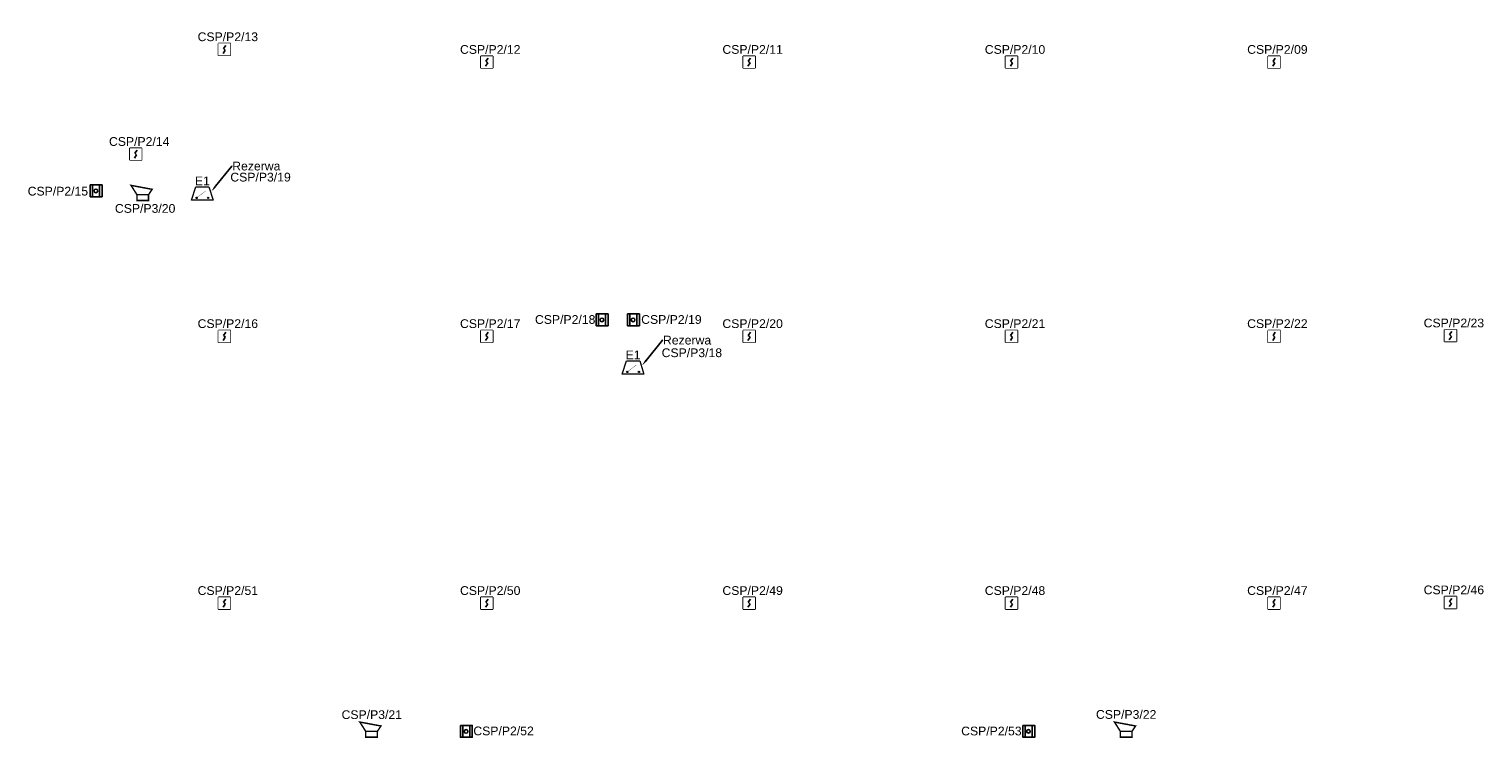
# Model space of a CAD drawing. Header units: millimetres. Extents: x 31144 to 89436, y 19352 to 26645.
# Tile 13 of 16: x 76344 to 79669, y 21390 to 23011. Entities that reach past the tile are written whole.
import ezdxf
from ezdxf import colors
from ezdxf.entities.mleader import LeaderData, LeaderLine
from ezdxf.enums import TextEntityAlignment as Align
from ezdxf.math import Vec2, Vec3

# ---------------------------------------------------------------- set-up
doc = ezdxf.new("R2010")
doc.units = ezdxf.units.MM
doc.header["$MEASUREMENT"] = 0
for name, color, linetype in [('! PT SAP Czujki', 1, 'Continuous'), ('! PT SAP Moduły', 96, 'Continuous'), ('! PT SAP ROP', 1, 'Continuous'), ('! PT SAP Sygnalizatory', 6, 'Continuous'), ('!PT SSP ADRESY', 1, 'Continuous')]:
    doc.layers.add(name, color=color, linetype=linetype)
doc.styles.add('ARIAL', font='arial.ttf')

# ---------------------------------------------------------------- blocks, each defined once
blk = doc.blocks.new('SAP Czujka Optyczna')
blk.add_lwpolyline([(-270, 270), (0, 270), (0, 0), (-270, 0)], close=True)
blk.add_wipeout([(0, 270), (-270, 270), (-270, 0), (0, 0)])
for p, q in [((-162, 41), (-114, 115)), ((-104, 228), (-156, 156)), ((-156, 156), (-135, 135)), ((-114, 115), (-135, 135))]:
    blk.add_line(p, q)
blk = doc.blocks.new('SAP ROP')
blk.add_wipeout([(-270, 270), (-270, 0), (0, 0), (0, 270)])
blk.add_lwpolyline([(-270, 270), (-270, 0), (0, 0), (0, 270)], close=True)
at = {"flags": 128}
blk.add_lwpolyline([(-219, 0), (-219, 270), (-57, 270), (-57, 0), (-219, 0)], dxfattribs=at)
blk.add_circle((-143, 133), 42.1)
blk = doc.blocks.new('SAP Sygnalizator Wew')
at = {"const_width": 33.2}
for points in [[(-401, 347), (82, 257), (0, 133), (-265, 133)], [(-265, 133), (0, 133), (0, 0), (-265, 0)]]:
    blk.add_lwpolyline(points, close=True, dxfattribs=at)
blk = doc.blocks.new('SAP Moduł')
at = {"linetype": 'Continuous', "lineweight": 13}
for p, q in [((-500, 0), (-402, 310)), ((-402, 310), (-98, 310)), ((-98, 310), (0, 0))]:
    blk.add_line(p, q, dxfattribs=at)
blk.add_lwpolyline([(0, 0), (0, 0), (-500, 0)], dxfattribs=at)
at = {"linetype": 'ByBlock', "lineweight": 60, "const_width": 7.1}
blk.add_lwpolyline([(-372, 66), (-170, 214)], dxfattribs=at)
at = {"linetype": 'Continuous', "lineweight": 13}
for centre in [(-382, 54), (-117, 54)]:
    blk.add_circle(centre, 15.1, dxfattribs=at)
at = {"style": 'ARIAL', "flags": 8}
blk.add_attdef('NAZWA', text='', height=200, dxfattribs=at).set_placement((-250, 343), align=Align.CENTER)

msp = doc.modelspace()

# ---------------------------------------------------------------- block references
at = {"layer": '! PT SAP Czujki', "xscale": 0.1, "yscale": 0.1, "zscale": 0.1}
for p in [(76804.4, 22950.8), (77404.4, 22921.8), (78004.4, 22921.8), (78604.4, 22921.8), (79204.4, 22921.8), (76601.7, 22711.4), (76804.4, 22294.7), (77404.4, 22294.7), (78004.4, 22294.7), (78604.4, 22294.7), (79204.4, 22294.7), (79608, 22296.3), (76804.4, 21684.3), (77404.4, 21684.3), (78004.4, 21684.3), (78604.4, 21684.3), (79204.4, 21684.3), (79608, 21685.8)]:
    msp.add_blockref('SAP Czujka Optyczna', p, dxfattribs=at)
at = {"layer": '! PT SAP Moduły', "xscale": 0.1, "yscale": 0.1, "zscale": 0.1}
for p in [(76765.5, 22619.3), (77750.4, 22221.3)]:
    msp.add_blockref('SAP Moduł', p, dxfattribs=at).add_auto_attribs({'NAZWA': 'E1'})
at = {"layer": '! PT SAP ROP', "xscale": 0.1, "yscale": 0.1, "zscale": 0.1}
for p in [(76511.3, 22627.4), (77668.4, 22332.2), (77739.9, 22332.2), (77357.8, 21391.1), (78643.8, 21391.3)]:
    msp.add_blockref('SAP ROP', p, dxfattribs=at)
at = {"layer": '! PT SAP Sygnalizatory', "xscale": 0.1, "yscale": 0.1, "zscale": 0.1}
for p in [(76617.5, 22618.6), (77140.7, 21391.2), (78866.3, 21391.2)]:
    msp.add_blockref('SAP Sygnalizator Wew', p, dxfattribs=at)

# ---------------------------------------------------------------- texts
at = {"layer": '!PT SSP ADRESY', "color": 6, "char_height": 20, "attachment_point": 8, "style": 'ARIAL', "bg_fill": 3, "box_fill_scale": 1, "bg_fill_color": 256, "bg_fill_true_color": 13158600, "bg_fill_transparency": 0}
for s, insert in [('CSP/P3/19', (76873.6, 22661.9)), ('CSP/P3/18', (77859.9, 22260.2))]:
    msp.add_mtext(s, dxfattribs=dict(at, insert=insert))

# ---------------------------------------------------------------- next in the draw order: texts
at = {"layer": '!PT SSP ADRESY', "char_height": 20, "attachment_point": 8, "style": 'ARIAL', "bg_fill": 3, "box_fill_scale": 1, "bg_fill_color": 256, "bg_fill_true_color": 13158600, "bg_fill_transparency": 0}
for s, insert in [('CSP/P2/13', (76798.8, 22982.9)), ('CSP/P2/12', (77398.8, 22953.9)), ('CSP/P2/11', (77998.8, 22953.9)), ('CSP/P2/10', (78598.8, 22953.9)), ('CSP/P2/09', (79198.8, 22953.9)), ('CSP/P2/14', (76596.1, 22743.4)), ('CSP/P2/15', (76410.2, 22629.8)), ('CSP/P2/16', (76798.8, 22326.8)), ('CSP/P2/17', (77398.8, 22326.8)), ('CSP/P2/18', (77570.2, 22336.3)), ('CSP/P2/19', (77813.1, 22336.3)), ('CSP/P2/20', (77998.8, 22326.8)), ('CSP/P2/21', (78598.8, 22326.8)), ('CSP/P2/22', (79198.8, 22326.8)), ('CSP/P2/23', (79602.4, 22328.3)), ('CSP/P2/51', (76798.8, 21716.3)), ('CSP/P2/50', (77398.8, 21716.3)), ('CSP/P2/49', (77998.8, 21716.3)), ('CSP/P2/48', (78598.8, 21716.3)), ('CSP/P2/47', (79198.8, 21716.3)), ('CSP/P2/46', (79602.4, 21717.9)), ('CSP/P2/52', (77429.3, 21395.3)), ('CSP/P2/53', (78544.8, 21395.1))]:
    msp.add_mtext(s, dxfattribs=dict(at, insert=insert))
at = {"layer": '!PT SSP ADRESY', "color": 6, "char_height": 20, "attachment_point": 8, "style": 'ARIAL', "bg_fill": 3, "box_fill_scale": 1, "bg_fill_color": 256, "bg_fill_true_color": 13158600, "bg_fill_transparency": 0}
for s, insert in [('CSP/P3/20', (76609.7, 22590.3)), ('CSP/P3/21', (77128, 21432.5)), ('CSP/P3/22', (78853, 21433))]:
    msp.add_mtext(s, dxfattribs=dict(at, insert=insert))

# ---------------------------------------------------------------- next in the draw order: leaders
ml = msp.add_multileader_mtext('Standard')
ml.set_content('Rezerwa', color=256, style='ARIAL')
ml.set_leader_properties()
ml.build(insert=Vec2(0, 0))
ml.multileader.update_dxf_attribs({"dogleg_length": 0.8, "arrow_head_size": 15})
ctx = ml.context
ctx.base_point, ctx.char_height, ctx.arrow_head_size, ctx.landing_gap_size, ctx.plane_origin = Vec3(76808.6, 22697.3), 20, 15, 0.2, Vec3(72769, 22497.5)
notes = []
notes.append((ctx, [(0, (1, 1, 0), (76807.8, 22697.3), (1, 0), 0.8, [(0, [(76761.2, 22639.5), (76807.8, 22697.3), (76807.8, 22697.3)], 0, [])])]))
ctx.mtext.insert, ctx.mtext.width = Vec3(76808.8, 22707.5), 348.911
ml = msp.add_multileader_mtext('Standard')
ml.set_content('Rezerwa', color=256, style='ARIAL')
ml.set_leader_properties()
ml.build(insert=Vec2(0, 0))
ml.multileader.update_dxf_attribs({"dogleg_length": 0.8, "arrow_head_size": 15})
ctx = ml.context
ctx.base_point, ctx.char_height, ctx.arrow_head_size, ctx.landing_gap_size, ctx.plane_origin = Vec3(77793.6, 22299.3), 20, 15, 0.2, Vec3(73753.9, 22099.4)
notes.append((ctx, [(0, (1, 1, 0), (77792.8, 22299.3), (1, 0), 0.8, [(0, [(77746.1, 22241.5), (77792.8, 22299.3), (77792.8, 22299.3)], 0, [])])]))
ctx.mtext.insert, ctx.mtext.width = Vec3(77793.8, 22309.4), 348.911
for ctx, leaders in notes:
    for number, flags, end, landing, length, lines in leaders:
        leader = LeaderData()
        leader.index, (leader.has_last_leader_line, leader.has_dogleg_vector, leader.attachment_direction) = number, flags
        leader.last_leader_point, leader.dogleg_vector, leader.dogleg_length = Vec3(end), Vec3(landing), length
        for number, points, colour, breaks in lines:
            line = LeaderLine()
            line.index, line.vertices, line.color, line.breaks = number, Vec3.list(points), colors.encode_raw_color(colour), breaks
            leader.lines.append(line)
        ctx.leaders.append(leader)

doc.saveas('drawing.dxf')
